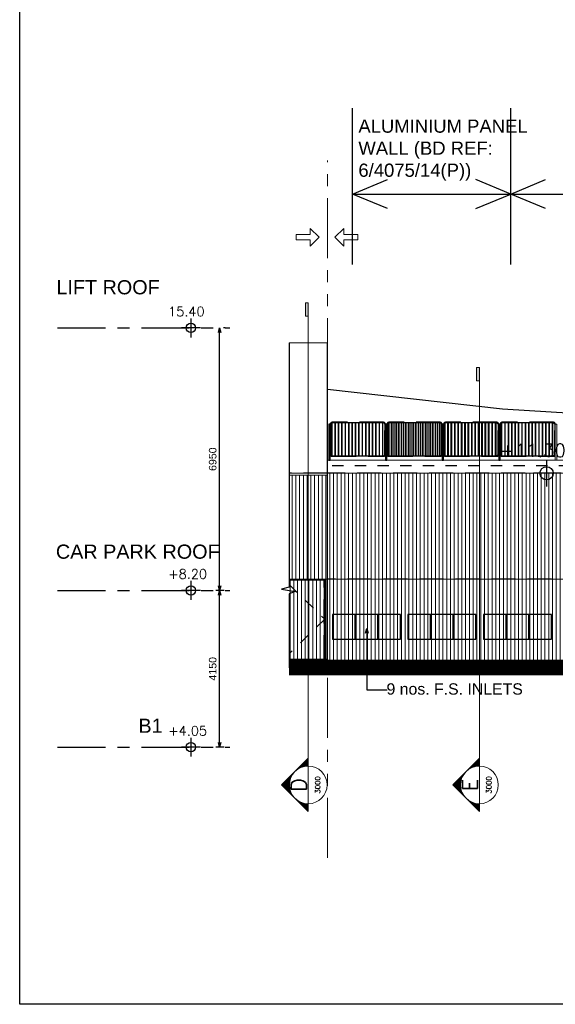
# Model space of a CAD drawing. Header units: millimetres. Extents: x 113048 to 489828, y -130780 to 23393.
# Tile 1 of 98: x 113048 to 127234, y -130780 to -104708. Entities that reach past the tile are written whole.
import ezdxf
from ezdxf.enums import TextEntityAlignment as Align

# ---------------------------------------------------------------- set-up
doc = ezdxf.new("R2010")
doc.units = ezdxf.units.MM
doc.header["$LTSCALE"] = 100
for name, pattern in [('Center', [40, 10, -5, 20, -5]), ('Dash', [6, 3, -3]), ('DASHDOT', [1, 0.5, -0.25, 0, -0.25]), ('Grid Line', [22.225, 12.7, -3.175, 3.175, -3.175]), ('Hidden', [9.525, 6.35, -3.175]), ('PHANTOM', [63.5, 31.75, -6.35, 6.35, -6.35, 6.35, -6.35])]:
    doc.linetypes.add(name, pattern=pattern)
for name, color, linetype in [('+C-160', 160, 'Hidden'), ('DLN020__', 6, 'DASHDOT'), ('DLN030_2', 1, 'Continuous'), ('DLN040__', 7, 'Continuous'), ('DLN240__', 1, 'Continuous'), ('DLN980__', 1, 'Continuous'), ('HCL246', 1, 'Continuous'), ('LEVEL', 7, 'Continuous'), ('S_Dim', 1, 'Continuous')]:
    doc.layers.add(name, color=color, linetype=linetype)
for name, color, linetype, lineweight in [('A-010-M_LINE', 90, 'Continuous', 9), ('A-010-M_LINE-2', 90, 'Continuous', 5), ('A-010-M_LINE-3', 90, 'Continuous', 30), ('A-010-M_LINE-5', 90, 'Dash', 5), ('A-215-M_CURT_PANEL', 51, 'Continuous', 9), ('A-215-M_CURT_PANEL-2', 8, 'Continuous', 9), ('A-215-M_CURT_PANEL-3', 7, 'Continuous', 5), ('A-325-M_DOOR-2', 8, 'Continuous', 9), ('A-325-M_DOOR-3', 10, 'Continuous', 5), ('A-ANNO-NPLT', 5, 'Center', 9), ('A-WALL', 2, 'Continuous', 9), ('MARK', 7, 'Continuous', 0), ('Metal Railing', 251, 'Continuous', 9), ('Vertical Fin', 7, 'Continuous', 9), ('Z-060-M_DETAIL-1', 7, 'Continuous', 5)]:
    doc.layers.add(name, color=color, linetype=linetype, lineweight=lineweight)
doc.styles.add('romans', font='romans.shx')
doc.styles.add('Swis721tBT', font='swissl.ttf')
doc.styles.add('SWISS MD BT', font='swiss.ttf')
doc.dimstyles.new('INTDIM', dxfattribs={"dimtxt": 200, "dimasz": 125, "dimexe": 100, "dimexo": 150, "dimgap": 80, "dimtad": 1, "dimdec": 0, "dimzin": 9, "dimdsep": 46, "dimtxsty": 'Swis721tBT', "dimblk": 'OPEN30', "dimcen": -125, "dimclrd": 256, "dimclre": 256, "dimclrt": 2, "dimaunit": 1, "dimadec": 1, "dimazin": 0, "dimtfac": 0.444444, "dimtdec": 0, "dimtix": 1, "dimtmove": 2, "dimatfit": 3, "dimldrblk": 'OPEN30', "dimfxl": 0, "dimtolj": 1, "dimlwd": -1, "dimlwe": -1, "dimarcsym": 0})

# ---------------------------------------------------------------- blocks, each defined once
blk = doc.blocks.new('ARROW 1')
at = {"layer": 'Vertical Fin', "linetype": 'ByBlock'}
for p, q in [((-157332, 11348), (-157332, 11119)), ((-157332, 11119), (-156798, 11119)), ((-157332, 10914), (-157332, 10685)), ((-157332, 10914), (-156798, 10914)), ((-156798, 11119), (-156798, 10914))]:
    blk.add_line(p, q, dxfattribs=at)
for points in [[(-157664, 11017), (-157332, 11348)], [(-157664, 11017), (-157332, 10685)]]:
    blk.add_lwpolyline(points, dxfattribs=at)
blk = doc.blocks.new('ELEX')
at = {"layer": 'LEVEL'}
for p, q in [((0, 0.5), (0, -0.5)), ((0.5, 0), (-0.5, 0))]:
    blk.add_line(p, q, dxfattribs=at)
blk.add_circle((0, 0), 0.25, dxfattribs=at)
at = {"layer": 'LEVEL', "style": 'romans'}
blk.add_attdef('ELEX', (0.257, 0.354), '', height=0.5, dxfattribs=at)
blk = doc.blocks.new('_Open30')
at = {"color": 0, "linetype": 'ByBlock', "lineweight": -2}
for p, q in [((-1, 0.27), (0, 0)), ((0, 0), (-1, -0.27)), ((0, 0), (-1, 0))]:
    blk.add_line(p, q, dxfattribs=at)
blk = doc.blocks.new('L1500 Metal Railing')
h = blk.add_hatch()
h.set_pattern_fill('_USER', color=256, scale=90, angle=228.6498, pattern_type=0)
h.set_pattern_definition([(90, (2e-07, 885), (-90, -1e-14), [])])
edge = h.paths.add_edge_path()
edge.add_line((-680, 15), (680, 15))
edge.add_arc((680, 50), 35, 270, 360)
edge.add_line((715, 50), (715, 850))
edge.add_arc((680, 850), 35, 360, 450)
edge.add_line((680, 885), (-680, 885))
edge.add_arc((-680, 850), 35, 450, 540)
edge.add_line((-715, 850), (-715, 50))
edge.add_arc((-680, 50), 35, 180, 270)
for points in [[(-770, -100), (-730, -100), (-730, 850), (-770, 850)], [(730, -100), (770, -100), (770, 850), (730, 850)]]:
    blk.add_lwpolyline(points, close=True)
for points in [[(-680, 0), (680, 0, 0.414214), (730, 50), (730, 850, 0.414214), (680, 900), (-680, 900, 0.414214), (-730, 850), (-730, 50, 0.414214)], [(-680, 15), (680, 15, 0.414214), (715, 50), (715, 850, 0.414214), (680, 885), (-680, 885, 0.414214), (-715, 850), (-715, 50, 0.414214)]]:
    blk.add_lwpolyline(points, format="xyb", close=True)
blk = doc.blocks.new('ARC_North Perimeter Wall_Corrugated Panel - Corrugated Panel-44794131-1105 - CSF NORTH PERIMETER ELEVATION')
at = {"layer": 'A-215-M_CURT_PANEL-3'}
h = blk.add_hatch(dxfattribs=at)
h.set_pattern_fill('FP_1', color=256, style=0, pattern_type=2)
h.set_pattern_definition([(90, (-36598.58, -5625), (-99.343, 6e-15), [])])
h.paths.add_polyline_path([(-36536, -5625), (-36536, -3500), (-36608, -3500), (-36608, -5625)], flags=0)
at = {"layer": 'A-215-M_CURT_PANEL-2'}
for p, q in [((-36608, -3500), (-36608, -3525)), ((-36536, -5625), (-36608, -5625))]:
    blk.add_line(p, q, dxfattribs=at)
blk = doc.blocks.new('*D134')
at = {"layer": 'Defpoints', "color": 0}
for p in [(118343, -119820), (118613, -119820, -2), (118613, -123970, -2)]:
    blk.add_point(p, dxfattribs=at)
at = {"layer": 'DLN030_2'}
for p, q in [((118463, -119820), (118243, -119820)), ((118343, -123845), (118343, -119945)), ((118463, -123970), (118243, -123970))]:
    blk.add_line(p, q, dxfattribs=at)
at = {"layer": 'DLN030_2', "xscale": 125, "yscale": 125, "zscale": 125}
for p, rotation in [((118343, -119820), 90), ((118343, -123970), 270)]:
    blk.add_blockref('_Open30', p, dxfattribs=dict(at, rotation=rotation))
at = {"layer": 'DLN030_2', "color": 2, "insert": (118160, -121895), "char_height": 200, "attachment_point": 5, "rotation": 90, "style": 'Swis721tBT'}
blk.add_mtext('\\A1;4150', dxfattribs=at)
blk = doc.blocks.new('*D135')
at = {"layer": 'Defpoints', "color": 0}
for p in [(118343, -112870), (118343, -112870), (118613, -119820, -2)]:
    blk.add_point(p, dxfattribs=at)
at = {"layer": 'DLN030_2'}
for p, q in [((118493, -112870), (118443, -112870)), ((118343, -119695), (118343, -112995)), ((118463, -119820), (118243, -119820))]:
    blk.add_line(p, q, dxfattribs=at)
at = {"layer": 'DLN030_2', "xscale": 125, "yscale": 125, "zscale": 125}
for p, rotation in [((118343, -112870), 90), ((118343, -119820), 270)]:
    blk.add_blockref('_Open30', p, dxfattribs=dict(at, rotation=rotation))
at = {"layer": 'DLN030_2', "color": 2, "insert": (118160, -116345), "char_height": 200, "attachment_point": 5, "rotation": 90, "style": 'Swis721tBT'}
blk.add_mtext('\\A1;6950', dxfattribs=at)
blk = doc.blocks.new('A$C713849A3')
at = {"layer": '+C-160'}
h = blk.add_hatch(dxfattribs=at)
h.set_pattern_fill('_USER', color=256, scale=90, angle=228.6498, pattern_type=0)
h.set_pattern_definition([(90, (-136176.795, -17605.06), (-90, -1e-14), [])])
edge = h.paths.add_edge_path()
edge.add_line((-136857, -18475), (-135497, -18475))
edge.add_arc((-135497, -18440), 35, 270, 360)
edge.add_line((-135462, -18440), (-135462, -17640))
edge.add_arc((-135497, -17640), 35, 360, 450)
edge.add_line((-135497, -17605), (-136857, -17605))
edge.add_arc((-136857, -17640), 35, 450, 540)
edge.add_line((-136892, -17640), (-136892, -18440))
edge.add_arc((-136857, -18440), 35, 180, 270)
h = blk.add_hatch(dxfattribs=at)
h.set_pattern_fill('_USER', color=256, scale=90, angle=228.6498, pattern_type=0)
h.set_pattern_definition([(90, (-134676.795, -17605.06), (-90, -1e-14), [])])
edge = h.paths.add_edge_path()
edge.add_line((-135357, -18475), (-133997, -18475))
edge.add_arc((-133997, -18440), 35, 270, 360)
edge.add_line((-133962, -18440), (-133962, -17640))
edge.add_arc((-133997, -17640), 35, 360, 450)
edge.add_line((-133997, -17605), (-135357, -17605))
edge.add_arc((-135357, -17640), 35, 450, 540)
edge.add_line((-135392, -17640), (-135392, -18440))
edge.add_arc((-135357, -18440), 35, 180, 270)
h = blk.add_hatch(dxfattribs=at)
h.set_pattern_fill('_USER', color=256, scale=90, angle=228.6498, pattern_type=0)
h.set_pattern_definition([(90, (-133176.795, -17605.06), (-90, -1e-14), [])])
edge = h.paths.add_edge_path()
edge.add_line((-133857, -18475), (-132497, -18475))
edge.add_arc((-132497, -18440), 35, 270, 360)
edge.add_line((-132462, -18440), (-132462, -17640))
edge.add_arc((-132497, -17640), 35, 360, 450)
edge.add_line((-132497, -17605), (-133857, -17605))
edge.add_arc((-133857, -17640), 35, 450, 540)
edge.add_line((-133892, -17640), (-133892, -18440))
edge.add_arc((-133857, -18440), 35, 180, 270)
h = blk.add_hatch(dxfattribs=at)
h.set_pattern_fill('_USER', color=256, scale=90, angle=228.6498, pattern_type=0)
h.set_pattern_definition([(90, (-131676.795, -17605.06), (-90, -1e-14), [])])
edge = h.paths.add_edge_path()
edge.add_line((-132357, -18475), (-130997, -18475))
edge.add_arc((-130997, -18440), 35, 270, 360)
edge.add_line((-130962, -18440), (-130962, -17640))
edge.add_arc((-130997, -17640), 35, 360, 450)
edge.add_line((-130997, -17605), (-132357, -17605))
edge.add_arc((-132357, -17640), 35, 450, 540)
edge.add_line((-132392, -17640), (-132392, -18440))
edge.add_arc((-132357, -18440), 35, 180, 270)
h = blk.add_hatch(dxfattribs=at)
h.set_pattern_fill('FP_64', color=256, style=0, pattern_type=2)
h.set_pattern_definition([(90, (-137600.59, -23865.07), (-99.343, 6e-15), [])])
h.paths.add_polyline_path([(-137998, -21740), (-137998, -21765), (-137054, -21765), (-137054, -21740)])
for p, q in [((-136982, -18940, -1), (-137998, -18940, -1)), ((-79361, -18940, -1), (-136982, -18940, -1)), ((-137054, -21765, -1), (-137998, -21765, -1)), ((-137072, -23865, -1), (-137072, -21765, -1)), ((-137054, -21740, -1), (-137054, -21765, -1)), ((-137054, -23865, -1), (-137054, -21765, -1)), ((-130098, -21740, -1), (-136983, -21740, -1)), ((-138000, -23865, -1), (-137054, -23865, -1)), ((-136982, -23915, -1), (-138000, -23915, -1))]:
    blk.add_line(p, q, dxfattribs=at)
for points, elevation in [([(-136947, -18590), (-136907, -18590), (-136907, -17640), (-136947, -17640)], -1), ([(-135447, -18590), (-135407, -18590), (-135407, -17640), (-135447, -17640)], -1), ([(-135447, -18590), (-135407, -18590), (-135407, -17640), (-135447, -17640)], -1), ([(-133947, -18590), (-133907, -18590), (-133907, -17640), (-133947, -17640)], -1), ([(-133947, -18590), (-133907, -18590), (-133907, -17640), (-133947, -17640)], -1), ([(-132447, -18590), (-132407, -18590), (-132407, -17640), (-132447, -17640)], -1), ([(-132447, -18590), (-132407, -18590), (-132407, -17640), (-132447, -17640)], -1), ([(-136250, -22680), (-136850, -22680), (-136850, -23330), (-136250, -23330)], 0), ([(-135650, -22680), (-136250, -22680), (-136250, -23330), (-135650, -23330)], 0), ([(-135050, -22680), (-135650, -22680), (-135650, -23330), (-135050, -23330)], 0), ([(-134250, -22680), (-134850, -22680), (-134850, -23330), (-134250, -23330)], 0), ([(-133650, -22680), (-134250, -22680), (-134250, -23330), (-133650, -23330)], 0), ([(-133050, -22680), (-133650, -22680), (-133650, -23330), (-133050, -23330)], 0), ([(-132250, -22680), (-132850, -22680), (-132850, -23330), (-132250, -23330)], 0), ([(-131650, -22680), (-132250, -22680), (-132250, -23330), (-131650, -23330)], 0), ([(-131050, -22680), (-131650, -22680), (-131650, -23330), (-131050, -23330)], 0)]:
    blk.add_lwpolyline(points, close=True, dxfattribs=dict(at, elevation=elevation))
at = {"layer": '+C-160', "elevation": -1}
for points in [[(-136857, -18490), (-135497, -18490, 0.414214), (-135447, -18440), (-135447, -17640, 0.414214), (-135497, -17590), (-136857, -17590, 0.414214), (-136907, -17640), (-136907, -18440, 0.414214)], [(-136857, -18475), (-135497, -18475, 0.414214), (-135462, -18440), (-135462, -17640, 0.414214), (-135497, -17605), (-136857, -17605, 0.414214), (-136892, -17640), (-136892, -18440, 0.414214)], [(-135357, -18490), (-133997, -18490, 0.414214), (-133947, -18440), (-133947, -17640, 0.414214), (-133997, -17590), (-135357, -17590, 0.414214), (-135407, -17640), (-135407, -18440, 0.414214)], [(-135357, -18475), (-133997, -18475, 0.414214), (-133962, -18440), (-133962, -17640, 0.414214), (-133997, -17605), (-135357, -17605, 0.414214), (-135392, -17640), (-135392, -18440, 0.414214)], [(-133857, -18490), (-132497, -18490, 0.414214), (-132447, -18440), (-132447, -17640, 0.414214), (-132497, -17590), (-133857, -17590, 0.414214), (-133907, -17640), (-133907, -18440, 0.414214)], [(-133857, -18475), (-132497, -18475, 0.414214), (-132462, -18440), (-132462, -17640, 0.414214), (-132497, -17605), (-133857, -17605, 0.414214), (-133892, -17640), (-133892, -18440, 0.414214)], [(-132357, -18490), (-130997, -18490, 0.414214), (-130947, -18440), (-130947, -17640, 0.414214), (-130997, -17590), (-132357, -17590, 0.414214), (-132407, -17640), (-132407, -18440, 0.414214)], [(-132357, -18475), (-130997, -18475, 0.414214), (-130962, -18440), (-130962, -17640, 0.414214), (-130997, -17605), (-132357, -17605, 0.414214), (-132392, -17640), (-132392, -18440, 0.414214)]]:
    blk.add_lwpolyline(points, format="xyb", close=True, dxfattribs=at)
for points in [[(-138000, -23890), (-20346, -23890)], [(-138000, -23890), (-20890, -23890)]]:
    blk.add_lwpolyline(points, dxfattribs=at)
blk = doc.blocks.new('*X199')
at = {"color": 0}
for p, q in [((56765, 54750), (57122, 54750)), ((56778, 54762), (57110, 54762)), ((56790, 54775), (57097, 54775)), ((56803, 54788), (57085, 54788)), ((56815, 54800), (57072, 54800)), ((56828, 54812), (57060, 54812)), ((56840, 54825), (57047, 54825)), ((56853, 54838), (57035, 54838)), ((56865, 54850), (57022, 54850)), ((56878, 54862), (57010, 54862)), ((56890, 54875), (56997, 54875)), ((56903, 54888), (56985, 54888)), ((56915, 54900), (56972, 54900)), ((56928, 54912), (56960, 54912)), ((56940, 54925), (56947, 54925)), ((56378, 54362), (56380, 54362)), ((56390, 54375), (56391, 54375)), ((56403, 54388), (56403, 54388)), ((56428, 54412), (56428, 54412)), ((56440, 54425), (56442, 54425)), ((56453, 54438), (56456, 54438)), ((56465, 54450), (56471, 54450)), ((56478, 54462), (56487, 54462)), ((56490, 54475), (56503, 54475)), ((56503, 54488), (56521, 54488)), ((56515, 54500), (56540, 54500)), ((56528, 54512), (56560, 54512)), ((56540, 54525), (56582, 54525)), ((56553, 54538), (56606, 54538)), ((56565, 54550), (56632, 54550)), ((56578, 54562), (56661, 54562)), ((56590, 54575), (56694, 54575)), ((56603, 54588), (56732, 54588)), ((56615, 54600), (56781, 54600)), ((56628, 54612), (56853, 54612)), ((56640, 54625), (57247, 54625)), ((56653, 54638), (57235, 54638)), ((56665, 54650), (57222, 54650)), ((56678, 54662), (57210, 54662)), ((56690, 54675), (57197, 54675)), ((56703, 54688), (57185, 54688)), ((56715, 54700), (57172, 54700)), ((56728, 54712), (57160, 54712)), ((56740, 54725), (57147, 54725)), ((56753, 54738), (57135, 54738)), ((57034, 54612), (57260, 54612)), ((57107, 54600), (57272, 54600)), ((57155, 54588), (57285, 54588)), ((57194, 54575), (57297, 54575)), ((57227, 54562), (57310, 54562)), ((57256, 54550), (57322, 54550)), ((57282, 54538), (57335, 54538)), ((57305, 54525), (57347, 54525)), ((57327, 54512), (57360, 54512)), ((57348, 54500), (57372, 54500)), ((57366, 54488), (57385, 54488)), ((57384, 54475), (57397, 54475)), ((57401, 54462), (57410, 54462)), ((57417, 54450), (57422, 54450)), ((57432, 54438), (57435, 54438)), ((57446, 54425), (57447, 54425)), ((57460, 54412), (57460, 54412)), ((57485, 54388), (57485, 54388)), ((57496, 54375), (57497, 54375)), ((57508, 54362), (57510, 54362)), ((55990, 53975), (56201, 53975)), ((56003, 53988), (56203, 53988)), ((56015, 54000), (56206, 54000)), ((56028, 54012), (56208, 54012)), ((56040, 54025), (56210, 54025)), ((56053, 54038), (56213, 54038)), ((56065, 54050), (56216, 54050)), ((56078, 54062), (56219, 54062)), ((56090, 54075), (56223, 54075)), ((56103, 54088), (56227, 54088)), ((56115, 54100), (56231, 54100)), ((56128, 54112), (56235, 54112)), ((56140, 54125), (56239, 54125)), ((56153, 54138), (56244, 54138)), ((56165, 54150), (56249, 54150)), ((56178, 54162), (56254, 54162)), ((56190, 54175), (56260, 54175)), ((56203, 54188), (56265, 54188)), ((56215, 54200), (56271, 54200)), ((56228, 54212), (56278, 54212)), ((56240, 54225), (56284, 54225)), ((56253, 54238), (56291, 54238)), ((56265, 54250), (56298, 54250)), ((56278, 54262), (56306, 54262)), ((56290, 54275), (56314, 54275)), ((56303, 54288), (56322, 54288)), ((56315, 54300), (56331, 54300)), ((56328, 54312), (56340, 54312)), ((56340, 54325), (56349, 54325)), ((56353, 54338), (56359, 54338)), ((56365, 54350), (56369, 54350)), ((57518, 54350), (57522, 54350)), ((57529, 54338), (57535, 54338)), ((57538, 54325), (57547, 54325)), ((57548, 54312), (57560, 54312)), ((57557, 54300), (57572, 54300)), ((57565, 54288), (57585, 54288)), ((57574, 54275), (57597, 54275)), ((57582, 54262), (57610, 54262)), ((57589, 54250), (57622, 54250)), ((57596, 54238), (57635, 54238)), ((57603, 54225), (57647, 54225)), ((57610, 54212), (57660, 54212)), ((57616, 54200), (57672, 54200)), ((57622, 54188), (57685, 54188)), ((57628, 54175), (57697, 54175)), ((57634, 54162), (57710, 54162)), ((57639, 54150), (57722, 54150)), ((57644, 54138), (57735, 54138)), ((57648, 54125), (57747, 54125)), ((57653, 54112), (57760, 54112)), ((57657, 54100), (57772, 54100)), ((57661, 54088), (57785, 54088)), ((57665, 54075), (57797, 54075)), ((57668, 54062), (57810, 54062)), ((57671, 54050), (57822, 54050)), ((57674, 54038), (57835, 54038)), ((57677, 54025), (57847, 54025)), ((57680, 54012), (57860, 54012)), ((57682, 54000), (57872, 54000)), ((57684, 53988), (57885, 53988)), ((57686, 53975), (57897, 53975)), ((55890, 53875), (56194, 53875)), ((55903, 53888), (56194, 53888)), ((55915, 53900), (56194, 53900)), ((55928, 53912), (56195, 53912)), ((55940, 53925), (56196, 53925)), ((55953, 53938), (56197, 53938)), ((55965, 53950), (56198, 53950)), ((55978, 53962), (56200, 53962)), ((57688, 53962), (57910, 53962)), ((57689, 53950), (57922, 53950)), ((57691, 53938), (57935, 53938)), ((57692, 53925), (57947, 53925)), ((57692, 53912), (57960, 53912)), ((57693, 53900), (57972, 53900)), ((57694, 53888), (57985, 53888)), ((57694, 53875), (57997, 53875))]:
    blk.add_line(p, q, dxfattribs=at)
blk = doc.blocks.new('SECHL')
at = {"layer": 'MARK'}
for p, q in [((-3.414, 0), (-2, 1.414)), ((-0.586, 0), (-2, 1.414)), ((-3.414, 0), (0, 0))]:
    blk.add_line(p, q, dxfattribs=at)
for start, end in [(0, 180), (180, 0)]:
    blk.add_arc((-2, 0), 1, start, end, dxfattribs=at)
at = {"layer": 'MARK', "xscale": 0.001333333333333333, "yscale": 0.001333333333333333, "zscale": 0.001333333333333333}
blk.add_blockref('*X199', (-77.925, -71.824), dxfattribs=at)
at = {"layer": 'MARK', "style": 'romans'}
for tag, height, p in [('SECHL1', 0.8, (-2, 0.5)), ('SECHL2', 0.267, (-2, -0.5))]:
    blk.add_attdef(tag, text='', height=height, dxfattribs=at).set_placement(p, align=Align.MIDDLE)

msp = doc.modelspace()

# ---------------------------------------------------------------- hatches: boundary and pattern name
at = {"layer": 'A-215-M_CURT_PANEL'}
h = msp.add_hatch(dxfattribs=at)
h.set_pattern_fill('FP_1', color=8, style=0, pattern_type=2)
h.set_pattern_definition([(90, (104858.59, -119519.77), (100, 4e-10), [])])
h.paths.add_polyline_path([(129833.5, -119519.8), (129833.5, -117545), (131358.6, -117545), (131358.6, -118745), (129858.6, -118745), (129833.5, -119519.8), (140809.5, -119519.8), (140809.5, -116719.8), (121199.2, -116719.8), (121199.2, -119519.8), (129833.5, -119519.8)])
h = msp.add_hatch(dxfattribs=at)
h.set_pattern_fill('FP_7', color=8, style=0, pattern_type=2)
h.set_pattern_definition([(90, (141858.44, -121745), (-100, -4e-10), [])])
h.paths.add_polyline_path([(129586.5, -121670), (130193.7, -121670), (130193.7, -119520), (121228.1, -119520), (121228.1, -121667.3)])
at = {"layer": 'A-215-M_CURT_PANEL-3'}
h = msp.add_hatch(dxfattribs=at)
h.set_pattern_fill('FP_23', color=256, style=0, pattern_type=2)
h.set_pattern_definition([(90, (119568.49, -119519.78), (-99.343, 6e-15), [])])
h.paths.add_polyline_path([(120182.9, -116769.8), (120182.9, -119519.8), (121199.2, -119519.8), (121199.2, -116769.8)])
at = {"layer": 'A-325-M_DOOR-3'}
h = msp.add_hatch(dxfattribs=at)
h.set_pattern_fill('FP_64', color=256, style=0, pattern_type=2)
h.set_pattern_definition([(90, (120580.38, -121644.78), (-99.343, 6e-15), [])])
h.paths.add_polyline_path([(120182.9, -119519.8), (120182.9, -119544.8), (121126.8, -119544.8), (121126.8, -119519.8)])
at = {"layer": 'MARK'}
h = msp.add_hatch(color=256, dxfattribs=at)
h.dxf.hatch_style = 1
h.paths.add_polyline_path([(120691, -112208), (120617.1, -112208), (120617.1, -112562.8), (120691, -112562.8)])
h = msp.add_hatch(color=256, dxfattribs=at)
h.dxf.hatch_style = 1
h.paths.add_polyline_path([(125223.2, -113915.1), (125149.3, -113915.1), (125149.3, -114269.9), (125223.2, -114269.9)])

# ---------------------------------------------------------------- linework, layer by layer
at = {"elevation": 1.4}
msp.add_lwpolyline([(258181, -14804.9), (258181, -97779.7), (241181, -97779.7), (241181, -130779.7), (113047.6, -130779.7), (113047.6, -14804.9)], close=True, dxfattribs=at)
at = {"layer": 'A-010-M_LINE'}
for p, q in [((120182.9, -113264.8), (121199.2, -113264.8)), ((121199.2, -116719.8), (120182.9, -116719.8))]:
    msp.add_line(p, q, dxfattribs=at)
at = {"layer": 'A-010-M_LINE-2'}
for p, q in [((121126.8, -119544.8), (120182.9, -119544.8)), ((121126.8, -121644.8), (121126.8, -119544.8)), ((120180.8, -121644.8), (121126.8, -121644.8))]:
    msp.add_line(p, q, dxfattribs=at)
at = {"layer": 'A-010-M_LINE-3'}
msp.add_line((121199.2, -121694.8), (120180.8, -121694.8), dxfattribs=at)
at = {"layer": 'A-010-M_LINE-5'}
for p, q in [((120182.9, -119664.6), (121126.8, -120582.3)), ((121126.8, -120582.3), (120180.8, -121502))]:
    msp.add_line(p, q, dxfattribs=at)
at = {"layer": 'A-215-M_CURT_PANEL-2'}
for p, q in [((120182.9, -116769.8), (121199.2, -116769.8)), ((121199.2, -119519.8), (120182.9, -119519.8))]:
    msp.add_line(p, q, dxfattribs=at)
at = {"layer": 'A-325-M_DOOR-2'}
msp.add_line((121126.8, -119519.8), (121126.8, -119544.8), dxfattribs=at)
at = {"layer": 'A-ANNO-NPLT', "color": 3, "linetype": 'PHANTOM', "ltscale": 0.5}
msp.add_line((121199.2, -126899.8), (121199.2, -108438), dxfattribs=at)
at = {"layer": 'A-WALL'}
msp.add_line((178819.7, -116719.8), (121199.2, -116719.8), dxfattribs=at)
at = {"layer": 'A-WALL', "color": 1}
msp.add_line((128082.7, -119519.8), (121198.4, -119519.8), dxfattribs=at)
at = {"layer": 'A-WALL', "elevation": 1.4}
for points in [[(121931.4, -120460), (121331.4, -120460), (121331.4, -121110), (121931.4, -121110)], [(122531.4, -120460), (121931.4, -120460), (121931.4, -121110), (122531.4, -121110)], [(123131.4, -120460), (122531.4, -120460), (122531.4, -121110), (123131.4, -121110)], [(123931.4, -120460), (123331.4, -120460), (123331.4, -121110), (123931.4, -121110)], [(124531.4, -120460), (123931.4, -120460), (123931.4, -121110), (124531.4, -121110)], [(125131.4, -120460), (124531.4, -120460), (124531.4, -121110), (125131.4, -121110)], [(125931.4, -120460), (125331.4, -120460), (125331.4, -121110), (125931.4, -121110)], [(126531.4, -120460), (125931.4, -120460), (125931.4, -121110), (126531.4, -121110)], [(127131.4, -120460), (126531.4, -120460), (126531.4, -121110), (127131.4, -121110)]]:
    msp.add_lwpolyline(points, close=True, dxfattribs=at)
at = {"layer": 'DLN020__', "linetype": 'Grid Line'}
for p, q in [((114047.6, -112869.8), (118612.6, -112869.8)), ((114047.6, -119819.8), (118612.6, -119819.8)), ((114047.6, -123969.8), (118612.6, -123969.8))]:
    msp.add_line(p, q, dxfattribs=at)
at = {"layer": 'DLN040__', "color": 5}
for p, q in [((121862.4, -111189.5, 1.4), (121862.4, -107047, 1.4)), ((126052.4, -111189.5, 1.4), (126052.4, -107047, 1.4)), ((121862.4, -109324.1), (237286.5, -109324.1))]:
    msp.add_line(p, q, dxfattribs=at)
at = {"layer": 'DLN040__', "color": 5, "elevation": 1.4}
for points in [[(122786.3, -109706.7), (121862.4, -109324.1), (122786.3, -108941.4)], [(125128.6, -109706.7), (126052.4, -109324.1), (125128.6, -108941.4)], [(126976.3, -109706.7), (126052.4, -109324.1), (126976.3, -108941.4)]]:
    msp.add_lwpolyline(points, dxfattribs=at)
at = {"layer": 'DLN240__', "color": 0}
msp.add_line((121199.2, -121719.8), (121199.2, -113264.8), dxfattribs=at)
at = {"layer": 'DLN240__', "color": 5, "const_width": 400}
msp.add_lwpolyline([(120180.8, -121869.2), (241181, -121869.2)], dxfattribs=at)
at = {"layer": 'DLN240__', "color": 5}
for points in [[(120180.8, -121669.2), (237835.2, -121669.2)], [(120180.8, -121669.2), (237290.8, -121669.2)]]:
    msp.add_lwpolyline(points, dxfattribs=at)
at = {"layer": 'HCL246', "color": 2, "linetype": 'Dash'}
msp.add_line((152826.8, -116519.8), (121199.2, -116519.8), dxfattribs=at)
at = {"layer": 'HCL246', "color": 251, "ltscale": 0.5}
msp.add_lwpolyline([(149991.9, -116369.8), (142468.4, -116069.8), (133862.8, -115519.8), (125835.8, -115019.8), (121199.2, -114499)], dxfattribs=at)
at = {"layer": 'MARK'}
for p, q in [((120691, -123970.1), (120691, -112208)), ((125223.2, -124263), (125223.2, -113915.1))]:
    msp.add_line(p, q, dxfattribs=at)
for points in [[(120691, -112208), (120617.1, -112208), (120617.1, -112562.8), (120691, -112562.8)], [(125223.2, -113915.1), (125149.3, -113915.1), (125149.3, -114269.9), (125223.2, -114269.9)]]:
    msp.add_lwpolyline(points, close=True, dxfattribs=at)
at = {"layer": 'Metal Railing'}
msp.add_line((168823.2, -116369.8), (121199.2, -116369.8), dxfattribs=at)
at = {"layer": 'S_Dim', "elevation": 1.4}
for points in [[(120182.9, -113264.8), (120182.9, -119732.1), (119983.2, -119785.4), (120347.9, -119846.7), (120180.8, -119906.9), (120180.8, -121818)], [(120182.9, -113264.8), (120182.9, -119732.1), (119983.2, -119785.4), (120347.9, -119846.7), (120180.8, -119906.9), (120180.8, -121869.2)]]:
    msp.add_lwpolyline(points, dxfattribs=at)
at = {"layer": 'Z-060-M_DETAIL-1'}
for p, q in [((120208.6, -121644.8), (120208.6, -119544.8)), ((120308.6, -121644.8), (120308.6, -119544.8)), ((120408.6, -121644.8), (120408.6, -119544.8)), ((120508.6, -121644.8), (120508.6, -119544.8)), ((120608.6, -121644.8), (120608.6, -119544.8)), ((120708.6, -121644.8), (120708.6, -119544.8)), ((120808.6, -121644.8), (120808.6, -119544.8)), ((120908.6, -121644.8), (120908.6, -119544.8)), ((121008.6, -121644.8), (121008.6, -119544.8)), ((121108.6, -121644.8), (121108.6, -119544.8))]:
    msp.add_line(p, q, dxfattribs=at)

# ---------------------------------------------------------------- block references
at = {"layer": '+C-160'}
msp.add_blockref('A$C713849A3', (258181, -97779.7, 1.4), dxfattribs=at)
at = {"layer": 'A-215-M_CURT_PANEL-2'}
msp.add_blockref('ARC_North Perimeter Wall_Corrugated Panel - Corrugated Panel-44794131-1105 - CSF NORTH PERIMETER ELEVATION', (157735.1, -116019.8), dxfattribs=at)
at = {"layer": 'LEVEL'}
ref = msp.add_blockref('ELEX', (117583, -112869.8), dxfattribs=dict(at, xscale=499.9999999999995, yscale=499.9999999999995, zscale=499.9999999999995))
ref.add_attrib('ELEX', '15.40', (116979.7, -112561), dxfattribs={"height": 250, "rotation": 360, "style": 'romans'})
ref = msp.add_blockref('ELEX', (127003.5, -116719.8), dxfattribs=dict(at, xscale=699.9999999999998, yscale=699.9999999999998, zscale=699.9999999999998))
ref.add_attrib('ELEX', '+11.30', (125774.2, -116287.4), dxfattribs={"height": 350, "rotation": 360, "style": 'romans'})
ref = msp.add_blockref('ELEX', (117583, -119819.8), dxfattribs=dict(at, xscale=499.9999999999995, yscale=499.9999999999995, zscale=499.9999999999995))
ref.add_attrib('ELEX', '+8.20', (116979.7, -119511), dxfattribs={"height": 250, "rotation": 360, "style": 'romans'})
ref = msp.add_blockref('ELEX', (117583, -123969.8), dxfattribs=dict(at, xscale=499.9999999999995, yscale=499.9999999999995, zscale=499.9999999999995))
ref.add_attrib('ELEX', '+4.05', (116979.7, -123661), dxfattribs={"height": 250, "rotation": 360, "style": 'romans'})
at = {"layer": 'MARK', "xscale": 500, "yscale": 500, "zscale": 500, "rotation": 90}
for p, values in [((120691, -123970.1), {'SECHL1': 'D', 'SECHL2': '3000'}), ((125223.2, -123970.1), {'SECHL1': 'E', 'SECHL2': '3000'})]:
    msp.add_blockref('SECHL', p, dxfattribs=at).add_auto_attribs(values)
at = {"layer": 'Metal Railing'}
for p in [(122004.2, -116269.8), (123504.2, -116269.8), (125004.2, -116269.8), (126504.2, -116269.8)]:
    msp.add_blockref('L1500 Metal Railing', p, dxfattribs=at)
at = {"layer": 'Vertical Fin', "linetype": 'ByBlock', "yscale": 0.7000000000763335}
for p, xscale, zscale in [((10611.7, -118181.5), -0.7000000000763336, 0.7000000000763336), ((231763.4, -118181.5), 0.7000000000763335, 0.7000000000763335)]:
    msp.add_blockref('ARROW 1', p, dxfattribs=dict(at, xscale=xscale, zscale=zscale))

# ---------------------------------------------------------------- texts
at = {"layer": 'DLN040__', "color": 5, "insert": (122018.5, -108974.1), "char_height": 350, "width": 5000, "attachment_point": 7, "rotation": 0, "style": 'SWISS MD BT'}
msp.add_mtext('ALUMINIUM PANEL WALL (BD REF: 6/4075/14(P))', dxfattribs=at)
at = {"layer": 'DLN040__', "color": 3, "char_height": 375, "rotation": 360, "style": 'SWISS MD BT'}
for s, insert, attachment_point in [('LIFT ROOF', (114020.2, -111605.2), 1), ('CAR PARK ROOF', (114006.6, -118606.2), 1), ('B1', (116833, -123216.3), 3)]:
    msp.add_mtext(s, dxfattribs=dict(at, insert=insert, attachment_point=attachment_point))
at = {"layer": 'DLN040__', "insert": (126373.6, -122279.9, 2.8), "char_height": 300, "width": 7688.269, "attachment_point": 3, "rotation": 0, "style": 'SWISS MD BT'}
msp.add_mtext('9 nos. F.S. INLETS', dxfattribs=at)

# ---------------------------------------------------------------- dimensions: what is measured, and where the dimension line sits
at = {"layer": 'DLN030_2'}
dim = msp.add_linear_dim(base=(118342.9, -112869.8, 1.5), p1=(118612.6, -119819.8), p2=(118342.9, -112869.8, 1.5), angle=90, dimstyle='INTDIM', override={"dimarcsym": 2}, dxfattribs=at)
dim.commit()
dim.dimension.update_dxf_attribs({"geometry": '*D135', "text_midpoint": (118160.1, -116344.8, 1.5)})
dim = msp.add_linear_dim(base=(118342.9, -119819.8, 1.5), p1=(118612.6, -123969.8), p2=(118612.6, -119819.8), angle=90, dimstyle='INTDIM', dxfattribs=at)
dim.commit()
dim.dimension.update_dxf_attribs({"geometry": '*D134', "text_midpoint": (118160.1, -121894.8, 1.5)})

# ---------------------------------------------------------------- leaders
at = {"layer": 'DLN980__'}
msp.add_leader([(122241.3, -120830.7, -1.4), (122241.3, -122451.4, -1.4), (122777.4, -122451.4, -1.4)], dimstyle='INTDIM', override={"dimtad": 0, "dimclrd": 1}, dxfattribs=at)

doc.saveas('drawing.dxf')
